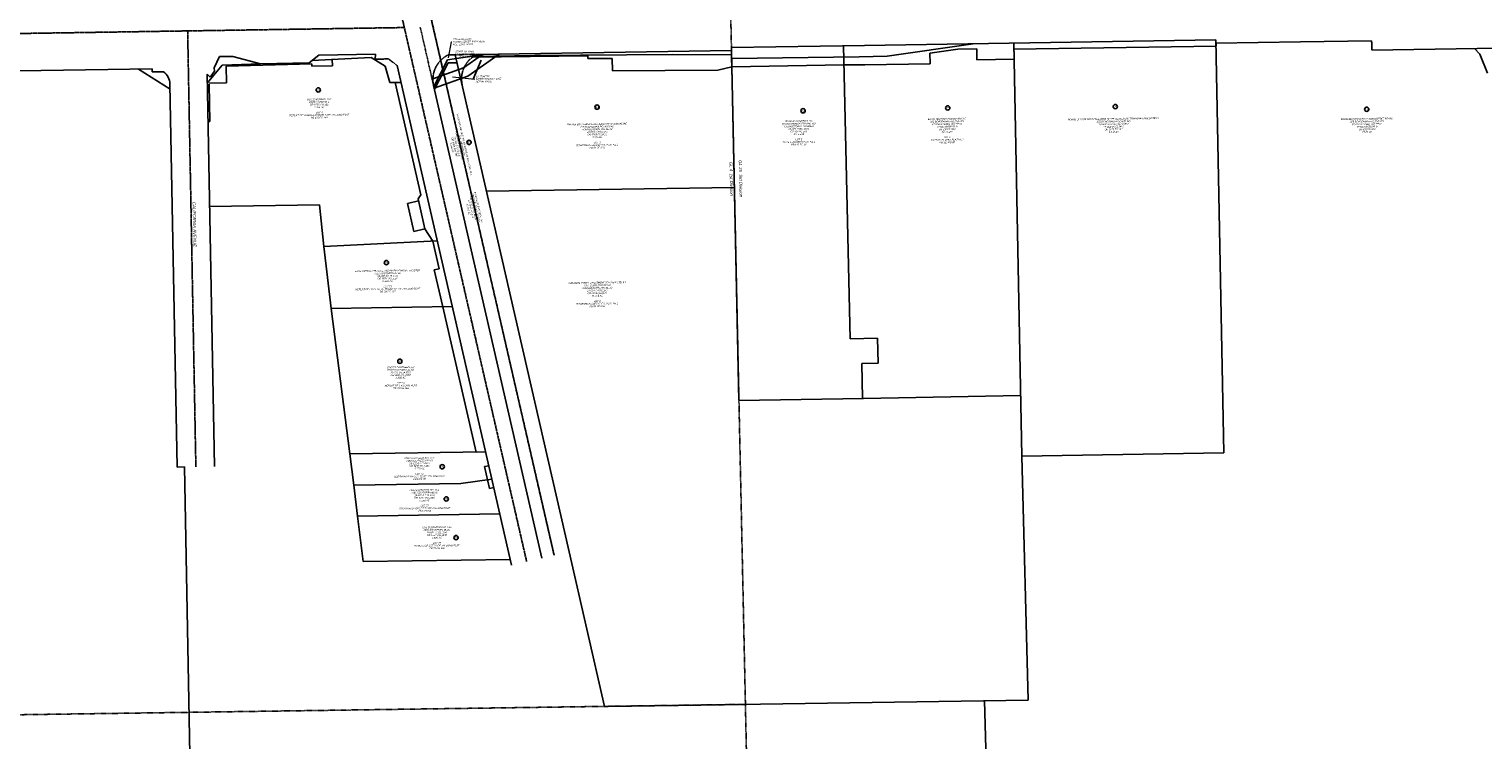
# Model space of a CAD drawing. Header units: feet. Extents: x 2474992 to 2485969, y 497486 to 501476.
# Tile 3 of 10: x 2477151 to 2479485, y 498926 to 500067. Entities that reach past the tile are written whole.
import ezdxf

# ---------------------------------------------------------------- set-up
doc = ezdxf.new("R2010")
doc.units = ezdxf.units.FT
doc.header["$MEASUREMENT"] = 0
for name, pattern in [('CL', [2, 0.3, -0.15, 1.4, -0.15]), ('DASHED2', [0.375, 0.25, -0.125]), ('OhDOT_USTN2', [0.11, 0.069, -0.041]), ('OhDOT_USTN3', [0.22, 0.165, -0.055]), ('rr', [0])]:
    doc.linetypes.add(name, pattern=pattern)
for name, color, linetype in [('DV_X_Lot_Line', 2, 'OhDOT_USTN3'), ('DV_X_Property_Line', 7, 'Continuous'), ('DV_X_Section_VMS_Line', 6, 'OhDOT_USTN2'), ('DV_X_Text', 7, 'Continuous'), ('RD_X_RR_1', 6, 'rr'), ('RD_X_Text', 7, 'Continuous'), ('RW_P_Esmt_SH', 203, 'esmtshpr'), ('RW_P_Esmt_TMP', 203, 'esmtmppr'), ('RW_P_Fee_RW', 203, 'rowpr'), ('RW_X_CL', 6, 'CL'), ('RW_X_Esmt_A', 6, 'esmtaex'), ('RW_X_Esmt_RR', 6, 'esmtrrex'), ('RW_X_Esmt_SW', 6, 'esmtswex'), ('RW_X_Fee_RW', 6, 'rowex')]:
    doc.layers.add(name, color=color, linetype=linetype)
doc.styles.add('P_Slanted-Normal LS 0.50', font='calibrii.ttf', dxfattribs={"height": 0.14})
doc.styles.add('Slanted-Normal LS 0.50', font='ariali.ttf', dxfattribs={"height": 0.14})
doc.styles.add('Standard-Linetype-Ex', font='font30.shx')
doc.styles.add('Standard-Linetype-Pr', font='font31.shx')
doc.styles.add('~P_Label - LeftCenter_0', font='calibrii.ttf')
doc.linetypes.add('esmtaex', pattern='A,0.2,-0.1,0.2,-0.1,0.2,-0.1,0.2,-0.1,["Ex A",Standard-Linetype-Ex,S=0.14,R=0,X=0,Y=-0.05],-0.525', length=1.725)
doc.linetypes.add('esmtmppr', pattern='A,1,-0.2,["TMP",Standard-Linetype-Pr,S=0.14,R=0,X=-0.1,Y=-0.05],-0.375', length=1.575)
doc.linetypes.add('esmtrrex', pattern='A,0.2,-0.1,0.2,-0.1,0.2,-0.1,0.2,-0.1,["Ex RR",Standard-Linetype-Ex,S=0.14,R=0,X=0,Y=-0.05],-0.65', length=1.85)
doc.linetypes.add('esmtshpr', pattern='A,1,-0.2,["SH",Standard-Linetype-Pr,S=0.14,R=0,X=-0.1,Y=-0.05],-0.225', length=1.425)
doc.linetypes.add('esmtswex', pattern='A,0.2,-0.1,0.2,-0.1,0.2,-0.1,0.2,-0.1,["Ex SW",Standard-Linetype-Ex,S=0.14,R=0,X=0,Y=-0.05],-0.65', length=1.85)
doc.linetypes.add('rowex', pattern='A,0.2,-0.1,0.2,-0.1,0.2,-0.1,0.2,-0.1,["Ex R/W",Standard-Linetype-Ex,S=0.14,R=0,X=0,Y=-0.05],-0.8', length=2)
doc.linetypes.add('rowpr', pattern='A,1,-0.2,["R/W",Standard-Linetype-Pr,S=0.14,R=0,X=-0.1,Y=-0.05],-0.375', length=1.575)
doc.dimstyles.new('_Lbl_Leader_Line', dxfattribs={"dimtxt": 0.14, "dimasz": 0.349999, "dimexe": 0.07, "dimexo": 0.07, "dimgap": 0.07, "dimtad": 1, "dimdec": 0, "dimzin": 11, "dimdsep": 46, "dimtxsty": '~P_Label - LeftCenter_0', "dimcen": 0, "dimse1": 1, "dimse2": 1, "dimclrd": 7, "dimclre": 7, "dimaunit": 1, "dimadec": 4, "dimazin": 2, "dimtfac": 1, "dimtdec": 0, "dimtofl": 0, "dimtmove": 1, "dimatfit": 1, "dimldrblk": 'NONE', "dimfxl": 1, "dimtolj": 1, "dimtzin": 11, "dimlwd": 0, "dimlwe": 0, "dimarcsym": 0})

# ---------------------------------------------------------------- blocks, each defined once
blk = doc.blocks.new('*U831')
at = {"layer": 'DV_X_Text', "color": 7, "linetype": 'Continuous'}
blk.add_circle((0, 0), 3.46, dxfattribs=at)
at = {"layer": 'DV_X_Text', "color": 7, "linetype": 'Continuous', "insert": (0, 0), "char_height": 2.8, "attachment_point": 5, "rotation": 0.7204, "line_spacing_factor": 0.9, "style": 'Slanted-Normal LS 0.50'}
blk.add_mtext('18', dxfattribs=at)
blk = doc.blocks.new('*U832')
at = {"layer": 'DV_X_Text', "color": 7, "linetype": 'Continuous'}
blk.add_circle((0, 0), 3.46, dxfattribs=at)
at = {"layer": 'DV_X_Text', "color": 7, "linetype": 'Continuous', "insert": (0, 0), "char_height": 2.8, "attachment_point": 5, "rotation": 0.7204, "line_spacing_factor": 0.9, "style": 'Slanted-Normal LS 0.50'}
blk.add_mtext('20', dxfattribs=at)
blk = doc.blocks.new('*U836')
at = {"layer": 'DV_X_Text', "color": 7, "linetype": 'Continuous'}
blk.add_circle((0, 0), 3.46, dxfattribs=at)
at = {"layer": 'DV_X_Text', "color": 7, "linetype": 'Continuous', "insert": (0, 0), "char_height": 2.8, "attachment_point": 5, "rotation": 0.7204, "line_spacing_factor": 0.9, "style": 'Slanted-Normal LS 0.50'}
blk.add_mtext('22', dxfattribs=at)
blk = doc.blocks.new('*U838')
at = {"layer": 'DV_X_Text', "color": 7, "linetype": 'Continuous'}
blk.add_circle((0, 0), 3.46, dxfattribs=at)
at = {"layer": 'DV_X_Text', "color": 7, "linetype": 'Continuous', "insert": (0, 0), "char_height": 2.8, "attachment_point": 5, "rotation": 0.7204, "line_spacing_factor": 0.9, "style": 'Slanted-Normal LS 0.50'}
blk.add_mtext('24', dxfattribs=at)
blk = doc.blocks.new('*U840')
at = {"layer": 'DV_X_Text', "color": 7, "linetype": 'Continuous'}
blk.add_circle((0, 0), 3.46, dxfattribs=at)
at = {"layer": 'DV_X_Text', "color": 7, "linetype": 'Continuous', "insert": (0, 0), "char_height": 2.8, "attachment_point": 5, "rotation": 0.7204, "line_spacing_factor": 0.9, "style": 'Slanted-Normal LS 0.50'}
blk.add_mtext('26', dxfattribs=at)
blk = doc.blocks.new('*U842')
at = {"layer": 'DV_X_Text', "color": 7, "linetype": 'Continuous'}
blk.add_circle((0, 0), 3.46, dxfattribs=at)
at = {"layer": 'DV_X_Text', "color": 7, "linetype": 'Continuous', "insert": (0, 0), "char_height": 2.8, "attachment_point": 5, "rotation": 0.7204, "line_spacing_factor": 0.9, "style": 'Slanted-Normal LS 0.50'}
blk.add_mtext('28', dxfattribs=at)
blk = doc.blocks.new('*U893')
at = {"layer": 'DV_X_Text', "color": 7, "linetype": 'Continuous'}
blk.add_circle((0, 0), 3.46, dxfattribs=at)
at = {"layer": 'DV_X_Text', "color": 7, "linetype": 'Continuous', "insert": (0, 0), "char_height": 2.8, "attachment_point": 5, "rotation": 0.7204, "line_spacing_factor": 0.9, "style": 'Slanted-Normal LS 0.50'}
blk.add_mtext('81', dxfattribs=at)
blk = doc.blocks.new('*U894')
at = {"layer": 'DV_X_Text', "color": 7, "linetype": 'Continuous'}
blk.add_circle((0, 0), 3.46, dxfattribs=at)
at = {"layer": 'DV_X_Text', "color": 7, "linetype": 'Continuous', "insert": (0, 0), "char_height": 2.8, "attachment_point": 5, "rotation": 0.7204, "line_spacing_factor": 0.9, "style": 'Slanted-Normal LS 0.50'}
blk.add_mtext('80', dxfattribs=at)
blk = doc.blocks.new('*U895')
at = {"layer": 'DV_X_Text', "color": 7, "linetype": 'Continuous'}
blk.add_circle((0, 0), 3.46, dxfattribs=at)
at = {"layer": 'DV_X_Text', "color": 7, "linetype": 'Continuous', "insert": (0, 0), "char_height": 2.8, "attachment_point": 5, "rotation": 0.7204, "line_spacing_factor": 0.9, "style": 'Slanted-Normal LS 0.50'}
blk.add_mtext('79', dxfattribs=at)
blk = doc.blocks.new('*U896')
at = {"layer": 'DV_X_Text', "color": 7, "linetype": 'Continuous'}
blk.add_circle((0, 0), 3.46, dxfattribs=at)
at = {"layer": 'DV_X_Text', "color": 7, "linetype": 'Continuous', "insert": (0, 0), "char_height": 2.8, "attachment_point": 5, "rotation": 0.7204, "line_spacing_factor": 0.9, "style": 'Slanted-Normal LS 0.50'}
blk.add_mtext('85', dxfattribs=at)
blk = doc.blocks.new('_None')

msp = doc.modelspace()

# ---------------------------------------------------------------- linework, layer by layer
at = {"layer": 'DV_X_Lot_Line', "ltscale": 0.05}
for p, q in [((2477800.1, 499976.4), (2477778.7, 500069.9)), ((2477834.9, 500025.8), (2477869.5, 500026.3))]:
    msp.add_line(p, q, dxfattribs=at)
at = {"layer": 'DV_X_Property_Line'}
for p, q in [((2478290.4, 499470.4), (2478278.5, 500032.6)), ((2478469.1, 499569.7), (2478458.2, 500040.3)), ((2478744.5, 499381.5), (2478731.8, 500044.6)), ((2479056.2, 500049.6), (2479069, 499386.5)), ((2478283.1, 499812.7), (2477885.1, 499806.6)), ((2477616.9, 499784.6), (2477440.5, 499781.9)), ((2477624.1, 499718.1), (2477616.9, 499784.6)), ((2477805.9, 499726.9), (2477624.1, 499718.1)), ((2477635.5, 499618.3), (2477624.1, 499718.1)), ((2477635.5, 499618.3), (2477830.1, 499621.4)), ((2477635.5, 499618.3), (2477665.7, 499384.8)), ((2478513, 499570.7), (2478469.1, 499569.7)), ((2478514, 499530.8), (2478513, 499570.7)), ((2478487.6, 499530.2), (2478514, 499530.8)), ((2478488.9, 499474.1), (2478487.6, 499530.2)), ((2478490.2, 499474.1), (2478290.4, 499470.4)), ((2478742.6, 499478.6), (2478490.2, 499474.1)), ((2477665.7, 499384.8), (2477883.5, 499388.1)), ((2477665.7, 499384.8), (2477671.8, 499334.9)), ((2479069, 499386.5), (2478744.5, 499381.5)), ((2478744.5, 499381.5), (2478754.9, 498989.2)), ((2477388.4, 499363.7), (2477400, 499364)), ((2477400, 499364), (2477409.9, 498848.3)), ((2477671.8, 499334.9), (2477844, 499337.5)), ((2477678, 499285), (2477671.8, 499334.9)), ((2477844, 499337.5), (2477893.6, 499344.1)), ((2477906.4, 499288.4), (2477678, 499285)), ((2477678, 499285), (2477687, 499212.2)), ((2477687, 499212.2), (2477923.1, 499215.3)), ((2478017.7, 499227.7), (2478074.6, 498979.5)), ((2478754.9, 498989.2), (2478074.6, 498979.5)), ((2478684.8, 498988.2), (2478701.8, 498388.4))]:
    msp.add_line(p, q, dxfattribs=at)
at = {"layer": 'DV_X_Section_VMS_Line'}
for p, q in [((2478314.3, 498348.7), (2478247.7, 501475.6)), ((2478300.8, 498982.7), (2477095.7, 498965.5))]:
    msp.add_line(p, q, dxfattribs=at)
at = {"layer": 'DV_X_Text', "color": 7, "linetype": 'Continuous'}
msp.add_line((2477876.5, 500017.2), (2477863.6, 499986.7), dxfattribs=at)
at = {"layer": 'RD_X_RR_1'}
msp.add_line((2477993.6, 499222.2), (2477629.8, 500810.6), dxfattribs=at)
at = {"layer": 'RW_P_Esmt_SH'}
for p in [(2477801.4, 499970.5), (2477837.9, 500012.8)]:
    msp.add_line(p, (2477823.3, 500012.6), dxfattribs=at)
at = {"layer": 'RW_P_Esmt_TMP'}
for p, q in [((2477591.7, 500067), (2477591.2, 500065.8)), ((2478597.1, 500028.4), (2478641.7, 500034.9)), ((2478641.7, 500034.9), (2478672.3, 500035.4)), ((2478672.3, 500035.4), (2478672.6, 500017.6)), ((2478731.8, 500044.6), (2478732.3, 500018.6)), ((2478731.9, 500034.6), (2479056.4, 500039.6)), ((2479056.2, 500049.6), (2479056.4, 500039.6)), ((2477467.1, 500007.6), (2477604.5, 500011)), ((2477467.4, 499980.5), (2477467.1, 500007.6)), ((2477604.5, 500011), (2477604.6, 500007.3)), ((2477604.6, 500007.3), (2477637.6, 500007.8)), ((2477637.5, 500018.2), (2477637.6, 500007.8)), ((2477862.8, 500022.2), (2478047.5, 500024.3)), ((2478047.6, 500019.6), (2478047.5, 500024.3)), ((2478047.6, 500019.6), (2478087.1, 500020)), ((2478087.1, 500020), (2478087.2, 500000)), ((2478256.7, 500001), (2478279, 500006.6)), ((2478279, 500006.6), (2478278.7, 500019.6)), ((2478279, 500006.6), (2478458.9, 500009.4)), ((2478458.9, 500009.4), (2478492.7, 500009.9)), ((2478492.7, 500009.9), (2478597.3, 500011.5)), ((2478597.1, 500028.4), (2478597.3, 500011.5)), ((2478672.6, 500017.6), (2478732.3, 500018.6)), ((2477326.5, 500002.9), (2477376.9, 499970.6)), ((2478087.2, 500000), (2478256.7, 500001)), ((2477439.8, 499980.1), (2477467.4, 499980.5)), ((2477440.9, 499918.6), (2477439.8, 499978.6)), ((2477437.9, 499918.6), (2477440.9, 499918.6)), ((2477758.3, 499787), (2477775.8, 499791)), ((2477758.3, 499787), (2477768.6, 499742.2)), ((2477768.6, 499742.2), (2477786.1, 499746.2)), ((2477798.8, 499726.5), (2477809, 499682.2)), ((2477809, 499682.2), (2477801.2, 499680.4)), ((2477801.2, 499680.4), (2477814.8, 499621.2)), ((2477830.1, 499621.4), (2477814.8, 499621.2)), ((2477814.8, 499621.2), (2477868.2, 499387.8)), ((2477883.5, 499388.1), (2477868.2, 499387.8)), ((2477888.6, 499366), (2477881.8, 499364.4)), ((2477881.8, 499364.4), (2477889.8, 499329.3)), ((2477896.6, 499330.9), (2477889.8, 499329.3))]:
    msp.add_line(p, q, dxfattribs=at)
at = {"layer": 'RW_P_Esmt_TMP', "flags": 128}
msp.add_lwpolyline([(2479492.2, 499996.3), (2479480.2, 500026.7), (2479471.7, 500036)], dxfattribs=at)
at = {"layer": 'RW_P_Esmt_TMP', "extrusion": (0, 0, -1)}
msp.add_arc((-2477889, 499986.8), 44, 53.4839, 55.7006, dxfattribs=at)
at = {"layer": 'RW_P_Fee_RW'}
for p, q in [((2478278.7, 500019.6), (2478278.4, 500037.6)), ((2478278.5, 500032.6), (2478278.6, 500025.9)), ((2478528.3, 500023.4), (2478666.6, 500043.6)), ((2478731.9, 500034.6), (2478731.8, 500044.6)), ((2477436.8, 499980.4), (2477460.6, 500009)), ((2477460.6, 500009), (2477522, 500011.5)), ((2477604.8, 500016.5), (2477700.1, 500021.4)), ((2477700.1, 500021.4), (2477722.6, 500007.6)), ((2477722.6, 500007.6), (2477729.7, 499981.1)), ((2477864.2, 500023.2), (2477962.9, 500024.7)), ((2477962.9, 500024.7), (2478183, 500026.1)), ((2478183, 500026.1), (2478278.6, 500025.9)), ((2478278.7, 500019.6), (2478483.7, 500022.7)), ((2478458.9, 500009.4), (2478458.6, 500022.3)), ((2478483.7, 500022.7), (2478528.3, 500023.4)), ((2477729.7, 499981.1), (2477747.6, 499981.4)), ((2477738.4, 499981.2), (2477779.7, 499800.9)), ((2477775.1, 499794.4), (2477779.7, 499800.9)), ((2477775.1, 499794.4), (2477786.1, 499746.2)), ((2477786.1, 499746.2), (2477798.8, 499726.5)), ((2477805.9, 499726.9), (2477798.8, 499726.5))]:
    msp.add_line(p, q, dxfattribs=at)
at = {"layer": 'RW_X_CL'}
for p, q in [((2477949.5, 499212.1), (2477585.7, 500800.5)), ((2477993.6, 499222.2), (2477629.8, 500810.6)), ((2475659.6, 500037.1), (2477753.1, 500069.5)), ((2477418.4, 499364.3), (2477405.2, 500064.1))]:
    msp.add_line(p, q, dxfattribs=at)
at = {"layer": 'RW_X_Esmt_A', "flags": 128}
for points in [[(2477799, 499987.3), (2477848.3, 500004.9), (2477878.8, 500026.4)], [(2477801.1, 499972.1), (2477855.3, 499991.5), (2477905.4, 500026.8)]]:
    msp.add_lwpolyline(points, dxfattribs=at)
at = {"layer": 'RW_X_Esmt_RR', "linetype": 'esmtrrex'}
msp.add_line((2477834.9, 500025.8), (2478017.7, 499227.7), dxfattribs=at)
at = {"layer": 'RW_X_Esmt_SW'}
for p, q in [((2477800.4, 499975), (2477822.5, 500017.6)), ((2477822.5, 500017.6), (2477880.3, 500026.5))]:
    msp.add_line(p, q, dxfattribs=at)
at = {"layer": 'RW_X_Fee_RW'}
for p, q in [((2477869.5, 500026.3), (2478278.5, 500032.6)), ((2478278.5, 500032.6), (2478278.4, 500037.6)), ((2479056.2, 500049.6), (2479056.3, 500044.6)), ((2477448, 500004.6), (2477456.2, 500022.9)), ((2477456.2, 500022.9), (2477477.6, 500023.2)), ((2477477.6, 500023.2), (2477522, 500011.5)), ((2477522, 500011.5), (2477600.1, 500012.7)), ((2477600.1, 500012.7), (2477615.6, 500025.4)), ((2477615.6, 500025.4), (2477706.7, 500026.8)), ((2477706.7, 500026.8), (2477706.3, 500018.8)), ((2477741.4, 500008.7), (2477925.1, 499206.5)), ((2477823.5, 500025.6), (2477834.9, 500025.8)), ((2476412.9, 499988.8), (2477348, 500003.2)), ((2477348, 500003.2), (2477348, 499998.2)), ((2477348, 499998.2), (2477366.5, 499998.5)), ((2477448.4, 499364.9), (2477436.5, 499994.6)), ((2477436.5, 499994.6), (2477441.6, 499989.6)), ((2477441.6, 499989.6), (2477448.1, 499999.6)), ((2477448.1, 499999.6), (2477448, 500004.6)), ((2477376.8, 499978.8), (2477388.4, 499363.7)), ((2477800.1, 499976.2), (2477973.8, 499217.7))]:
    msp.add_line(p, q, dxfattribs=at)
at = {"layer": 'RW_X_Fee_RW', "linetype": 'DASHED2'}
for p, q in [((2479306.3, 500048.4), (2479306.6, 500033.4)), ((2477706.3, 500018.8), (2477727.7, 500019.1)), ((2477727.7, 500019.1), (2477741.4, 500008.7))]:
    msp.add_line(p, q, dxfattribs=at)
at = {"layer": 'RW_X_Fee_RW', "flags": 128}
for points in [[(2478278.4, 500037.6), (2478492.2, 500040.9), (2479056.2, 500049.6)], [(2479056.3, 500044.6), (2479192.2, 500046.7)], [(2479192.2, 500046.7), (2479306.3, 500048.4)], [(2479306.6, 500033.4), (2480287.6, 500048.5)]]:
    msp.add_lwpolyline(points, dxfattribs=at)
at = {"layer": 'RW_X_Fee_RW', "linetype": 'DASHED2', "extrusion": (0, 0, -1)}
for centre, start, end in [((-2477843, 499986.1), 346.9881, 63.7199), ((-2477889, 499986.8), 347.2105, 63.7341)]:
    msp.add_arc(centre, 44, start, end, dxfattribs=at)
at = {"layer": 'RW_X_Fee_RW', "extrusion": (0, 0, -1)}
msp.add_arc((-2477351.8, 499978.3), 25, 125.9833, 178.9128, dxfattribs=at)

# ---------------------------------------------------------------- block references
at = {"layer": 'DV_X_Text', "color": 7, "linetype": 'Continuous'}
for name, p in [('*U831', (2477614.9, 499969.4)), ('*U832', (2478062.6, 499941.7)), ('*U836', (2478393.4, 499935.8)), ('*U838', (2478625.7, 499940.5)), ('*U840', (2478894.7, 499942.6)), ('*U842', (2479298.5, 499938.4)), ('*U896', (2477857, 499885.1)), ('*U893', (2477724.4, 499692.1)), ('*U894', (2477745.9, 499533.6)), ('*U895', (2477813.9, 499364.3)), ('*U895', (2477820.4, 499312.6)), ('*U895', (2477836.3, 499250.5))]:
    msp.add_blockref(name, p, dxfattribs=at)

# ---------------------------------------------------------------- texts
at = {"layer": 'DV_X_Text', "color": 7, "linetype": 'Continuous', "char_height": 2.8}
for s, insert, attachment_point, rotation, line_spacing_factor, style in [('STATE OF OHIO\\PSTORM SEWER EASEMENT\\PPCL. 22AS 14/223', (2477830.8, 500052.1), 1, 0.8866, 0.9, 'Slanted-Normal LS 0.50'), ('STATE OF OHIO\\POR 5769 PG 2401 \\P0.011 AC', (2477850, 500032.4), 2, 0.7204, 0.9, 'Slanted-Normal LS 0.50'), ("15' TRAFFIC \\PINTERCONNECT LINE\\PAERIAL EASE.", (2477867.8, 499992.4), 1, 0.8866, 0.9, 'Slanted-Normal LS 0.50'), ('GG BOARDMAN, LLC\\P29-031-0-007.00-0\\POR 6239 PG 132\\P2.032 AC\\P\\PLOT 4\\PREPLAT OF VARIOUS PARCELS OF J R LONG PLAT\\PPB 133 PG 141', (2477616.2, 499955.7), 2, 0.7204, 0.9, 'Slanted-Normal LS 0.50'), ('YOUNGSTOWN AND SOUTHEASTERN RAILROAD, LLC\\PSOUTHERN BLVD\\PYOUNGSTOWN, OH 44512\\P29-031-0-118.00-0\\POR 6438 PG1728\\P9.480 AC', (2477851.1, 499881.8), 2, 283.1971, 0.9, 'Slanted-Normal LS 0.50'), ('THE PEP BOYS MANNY MOE &JACK OF DELAWARE INC\\P\\fArial|b0|i1|c00|p39;215 BOARDMAN POLAND RD\\PYOUNGSTOWN, OH 44512\\P\\fCalibri|b0|i1|c00|p39;29-031-0-001.00-0\\POR 5769 PG 2401\\P2.206 AC\\P\\P\\fArial|b0|i1|c00|p39;LOT 1\\PBOARDMAN SUPPLT CO. PLAT No.1\\PPB 84 PG 180', (2478062.5, 499915.9), 2, 0.8758, 0.900001, 'P_Slanted-Normal LS 0.50'), ('NS RETAIL HOLDINGS LLC\\P\\fArial|b0|i1|c00|p39;315 BOARDMAN POLAND RD\\PYOUNGSTOWN, OH 44512\\P\\fCalibri|b0|i1|c00|p39;29-042-0-005.02-0\\POR 139 PG 209\\PAC. 2.392\\P\\P\\fArial|b0|i1|c00|p39;LOT 2\\PTOYS R US-OHIO PLAT No.1\\PPB 110 PG 87', (2478386.1, 499920.8), 2, 0.8758, 0.900001, 'P_Slanted-Normal LS 0.50'), ('RHINO HOLDINGS BOARDMAN LLC\\P\\fArial|b0|i1|c00|p39;340 BOARDMAN POLAND RD\\PYOUNGSTOWN, OH 44512\\P\\fCalibri|b0|i1|c00|p39;29-042-0-005.03-0\\POR 139 PG 209\\PAC. 3.467\\P\\P\\fArial|b0|i1|c00|p39;LOT 1\\PTOYS R US-OHIO PLAT No.1\\PPB 110 PG 87', (2478624.3, 499924.3), 2, 0.8758, 0.900001, 'P_Slanted-Normal LS 0.50'), ('BOARD OF PARK COMMISSIONERS OF THE BOARDMAN TOWNSHIP PARK DISTRICT\\P\\fArial|b0|i1|c00|p39;375 BOARDMAN POLAND RD\\PYOUNGSTOWN, OH 44512\\P\\fCalibri|b0|i1|c00|p39;29-042-0-003.00-0\\POR 1479 PG 191\\P3.246 AC', (2478891.7, 499924.3), 2, 0.8758, 0.9, 'P_Slanted-Normal LS 0.50'), ('BOARDMAN TOWNSHIP PARK DISTRICT BOARD\\P\\fArial|b0|i1|c00|p39;375 BOARDMAN POLAND RD\\PYOUNGSTOWN, OH 44512\\P\\fCalibri|b0|i1|c00|p39;29-042-0-002.00-0\\POR 602 PG 533\\P71.61 AC', (2479298.6, 499924.3), 2, 0.8758, 0.9, 'P_Slanted-Normal LS 0.50'), ('EVERFLOW EASTERN, INC\\PPIPELINE RIGHT OF WAY\\POIL AND GAS LEASE\\POR 3784 PG 148\\P27.190 AC', (2477873.5, 499781.5), 2, 283.1971, 0.9, 'Slanted-Normal LS 0.50'), ('LUIGI FARINA, TRUSTEE AND MARIA FARINA, TRUSTEE\\P7332 SOUTHERN BLVD\\P29-031-0-115.00-0\\POR 5634 PG 2507\\P0.434 AC\\P\\PLOT 76\\PREPLAT OF LOTS 74, 75, 76 AND 77  OF J R LONG PLAT\\PPB 39 PG 197', (2477726.1, 499680.5), 2, 0.7204, 0.9, 'Slanted-Normal LS 0.50'), ('CRIM REAL ESTATE INVESTMENT COMPANY LTD, #4\\P\\fArial|b0|i1|c00|p39;7357 SOUTHERN BLVD\\PYOUNGSTOWN, OH 44512\\P\\fCalibri|b0|i1|c00|p39;29-031-0-002.00-0\\POR 6059 PG 2372\\P11.278 AC\\P\\P\\fArial|b0|i1|c00|p39;LOT 2\\PBOARDMAN SUPPLT CO. PLAT No.1\\PPB 84 PG 180', (2478062.5, 499661.2), 2, 0.8758, 0.900001, 'P_Slanted-Normal LS 0.50'), ('MARCO PARTNERS, LP\\P7338 SOUTHERN BLVD\\P29-031-0-114.03-0\\POR 6065 PG 2480\\P1.105 AC\\P\\PLOT 81\\PREPLAT OF J R LONG PLAT\\PPB 99 PG 244', (2477747.1, 499525.5), 2, 0.7204, 0.9, 'Slanted-Normal LS 0.50'), ('7366 SOUTHERN SIX, LLC\\P7380 SOUTHERN BLVD\\P29-031-0-111.00-0\\POR 6237 PG 1440\\P0.225 AC\\P\\PLOT 72\\PNORTH HALF OF LOT 72 OF J R LONG PLAT\\PPB 9 PG 84', (2477777.2, 499379.6), 2, 0.7204, 0.9, 'Slanted-Normal LS 0.50'), ('7366 SOUTHERN SIX, LLC\\P7380 SOUTHERN BLVD\\P29-031-0-111.00-0\\POR 6237 PG 1440\\P0.298 AC\\P\\PLOT 72\\PSOUTH HALF OF LOT 72 OF J R LONG PLAT\\PPB 9 PG 84', (2477785.4, 499328.4), 2, 0.7204, 0.9, 'Slanted-Normal LS 0.50'), ('7366 SOUTHERN SIX, LLC\\P7380 SOUTHERN BLVD\\P29-031-0-111.00-0\\POR 6237 PG 1440\\P0.406 AC\\P\\PLOT 79\\PREPLAT OF LOT 71 OF J R LONG PLAT\\PPB 73 PG 169', (2477805.2, 499268.5), 2, 0.7204, 0.9, 'Slanted-Normal LS 0.50')]:
    msp.add_mtext(s, dxfattribs=dict(at, insert=insert, attachment_point=attachment_point, rotation=rotation, line_spacing_factor=line_spacing_factor, style=style))
at = {"layer": 'DV_X_Text', "insert": (2478285.7, 499826.8), "char_height": 5, "attachment_point": 5, "rotation": 271.184, "line_spacing_factor": 0.9, "style": 'Slanted-Normal LS 0.50'}
msp.add_mtext('GL 25  3rd Division\\P\\PGL 4  1st Division', dxfattribs=at)
at = {"layer": 'RD_X_Text', "color": 7, "linetype": 'Continuous', "insert": (2477413.7, 499753.3), "char_height": 2.8, "attachment_point": 8, "rotation": 271.1182, "line_spacing_factor": 1.607143, "style": 'Slanted-Normal LS 0.50'}
msp.add_mtext('\\H1.78571x;CALIFORNIA AVENUE', dxfattribs=at)

# ---------------------------------------------------------------- leaders
at = {"layer": 'DV_X_Text', "color": 7, "linetype": 'Continuous', "lineweight": 0, "annotation_type": 0, "has_hookline": 1, "hookline_direction": 0, "horizontal_direction": (0.99988, 0.015473, 0)}
for points, text_width in [([(2477824.3, 500021), (2477829.1, 500046.5), (2477829.5, 500046.5)], 52.3), ([(2477830.6, 499990.5), (2477866.4, 499986.8)], 40.8)]:
    msp.add_leader(points, dimstyle='_Lbl_Leader_Line', override={"dimscale": 0, "dimtxt": 0.14, "dimasz": 0.349999, "dimtad": 0}, dxfattribs=dict(at, text_width=text_width))

doc.saveas('drawing.dxf')
